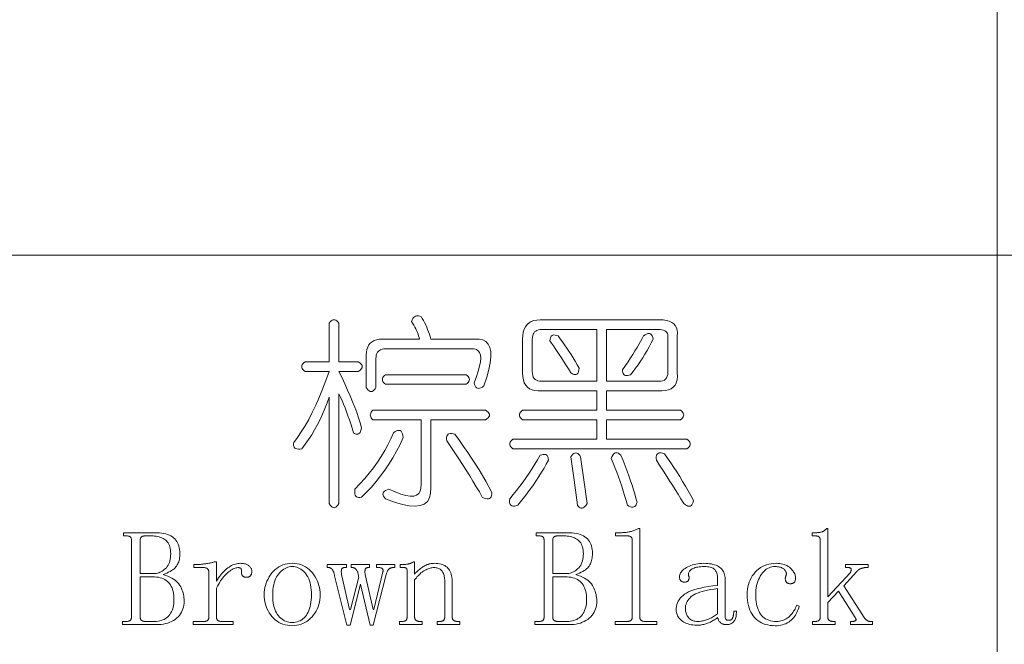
# Model space of a CAD drawing. Extents: x 1 to 297, y 1 to 210.
# Tile 118 of 171: x 231 to 242, y 36 to 43. Entities that reach past the tile are written whole.
import ezdxf

# ---------------------------------------------------------------- set-up
doc = ezdxf.new("R2010")
doc.units = 0

msp = doc.modelspace()

# ---------------------------------------------------------------- linework, layer by layer
at = {"color": 7, "lineweight": 13}
for p, q in [((241.585, 61.841), (241.585, 29.51)), ((220.3, 40.287), (295.449, 40.287))]:
    msp.add_line(p, q, dxfattribs=at)
for points in [[(234.788, 39.05), (234.583, 39.05), (234.616, 38.982), (234.647, 38.916), (234.676, 38.852), (234.703, 38.789), (234.728, 38.728), (234.751, 38.669), (234.772, 38.612), (234.791, 38.556), (234.808, 38.502), (234.822, 38.45), (234.819, 38.431), (234.814, 38.415), (234.808, 38.402), (234.801, 38.392), (234.792, 38.385), (234.783, 38.382), (234.773, 38.381), (234.762, 38.384), (234.75, 38.39), (234.737, 38.398), (234.723, 38.446), (234.709, 38.492), (234.694, 38.536), (234.679, 38.579), (234.664, 38.621), (234.648, 38.662), (234.632, 38.701), (234.616, 38.738), (234.599, 38.775), (234.583, 38.81), (234.583, 37.644), (234.572, 37.629), (234.562, 37.617), (234.552, 37.608), (234.541, 37.603), (234.531, 37.601), (234.521, 37.603), (234.51, 37.608), (234.5, 37.617), (234.49, 37.629), (234.48, 37.644), (234.48, 38.775), (234.458, 38.714), (234.435, 38.655), (234.41, 38.596), (234.384, 38.54), (234.355, 38.484), (234.325, 38.43), (234.294, 38.377), (234.26, 38.326), (234.225, 38.276), (234.188, 38.227), (234.169, 38.224), (234.152, 38.224), (234.137, 38.226), (234.125, 38.23), (234.115, 38.235), (234.108, 38.243), (234.103, 38.253), (234.1, 38.265), (234.1, 38.279), (234.102, 38.295), (234.143, 38.349), (234.183, 38.408), (234.223, 38.471), (234.262, 38.54), (234.3, 38.613), (234.337, 38.69), (234.374, 38.773), (234.41, 38.86), (234.445, 38.953), (234.48, 39.05), (234.223, 39.05), (234.21, 39.06), (234.201, 39.07), (234.194, 39.081), (234.19, 39.091), (234.188, 39.101), (234.19, 39.111), (234.194, 39.122), (234.201, 39.132), (234.21, 39.142), (234.223, 39.153), (234.48, 39.153), (234.48, 39.564), (234.49, 39.576), (234.5, 39.586), (234.51, 39.593), (234.521, 39.597), (234.531, 39.598), (234.541, 39.597), (234.552, 39.593), (234.562, 39.586), (234.572, 39.576), (234.583, 39.564), (234.583, 39.153), (234.788, 39.153), (234.804, 39.142), (234.816, 39.132), (234.824, 39.122), (234.829, 39.111), (234.831, 39.101), (234.829, 39.091), (234.824, 39.081), (234.816, 39.07), (234.804, 39.06)], [(236.023, 39.29), (235.08, 39.29), (235.06, 39.289), (235.043, 39.286), (235.027, 39.28), (235.014, 39.273), (235.003, 39.264), (234.993, 39.253), (234.986, 39.239), (234.981, 39.224), (234.978, 39.206), (234.977, 39.187), (234.977, 38.878), (234.967, 38.863), (234.956, 38.851), (234.946, 38.842), (234.936, 38.837), (234.925, 38.835), (234.915, 38.837), (234.905, 38.842), (234.895, 38.851), (234.884, 38.863), (234.874, 38.878), (234.874, 39.221), (234.876, 39.254), (234.881, 39.283), (234.889, 39.309), (234.901, 39.331), (234.917, 39.35), (234.936, 39.365), (234.958, 39.377), (234.984, 39.386), (235.013, 39.391), (235.045, 39.393), (235.44, 39.393), (235.436, 39.41), (235.431, 39.428), (235.425, 39.446), (235.418, 39.464), (235.41, 39.483), (235.401, 39.502), (235.39, 39.521), (235.379, 39.541), (235.367, 39.561), (235.354, 39.581), (235.361, 39.597), (235.369, 39.611), (235.378, 39.622), (235.387, 39.631), (235.397, 39.637), (235.407, 39.641), (235.419, 39.642), (235.431, 39.642), (235.443, 39.638), (235.457, 39.633), (235.47, 39.612), (235.483, 39.59), (235.495, 39.568), (235.506, 39.545), (235.517, 39.521), (235.527, 39.497), (235.536, 39.472), (235.545, 39.446), (235.552, 39.42), (235.56, 39.393), (236.074, 39.393), (236.115, 39.385), (236.147, 39.367), (236.172, 39.341), (236.189, 39.305), (236.198, 39.26), (236.199, 39.205), (236.193, 39.142), (236.178, 39.069), (236.156, 38.987), (236.125, 38.895), (236.109, 38.883), (236.094, 38.875), (236.08, 38.87), (236.068, 38.868), (236.057, 38.87), (236.047, 38.875), (236.039, 38.883), (236.032, 38.895), (236.027, 38.911), (236.023, 38.93), (236.047, 38.995), (236.066, 39.054), (236.08, 39.106), (236.088, 39.152), (236.091, 39.191), (236.088, 39.224), (236.08, 39.25), (236.066, 39.27), (236.047, 39.283)], [(236.725, 39.598), (237.994, 39.598), (238.033, 39.597), (238.067, 39.591), (238.097, 39.583), (238.123, 39.571), (238.144, 39.555), (238.161, 39.537), (238.173, 39.514), (238.18, 39.489), (238.184, 39.459), (238.182, 39.427), (238.182, 39.033), (238.184, 38.994), (238.18, 38.959), (238.171, 38.929), (238.158, 38.904), (238.14, 38.883), (238.117, 38.866), (238.089, 38.854), (238.056, 38.846), (238.019, 38.843), (237.977, 38.844), (237.428, 38.844), (237.428, 38.638), (238.217, 38.638), (238.229, 38.628), (238.239, 38.618), (238.246, 38.607), (238.25, 38.597), (238.251, 38.587), (238.25, 38.577), (238.246, 38.566), (238.239, 38.556), (238.229, 38.546), (238.217, 38.535), (237.428, 38.535), (237.428, 38.33), (238.285, 38.33), (238.298, 38.319), (238.307, 38.309), (238.314, 38.299), (238.318, 38.289), (238.32, 38.278), (238.318, 38.268), (238.314, 38.258), (238.307, 38.247), (238.298, 38.237), (238.285, 38.227), (236.434, 38.227), (236.422, 38.237), (236.412, 38.247), (236.405, 38.258), (236.401, 38.268), (236.4, 38.278), (236.401, 38.289), (236.405, 38.299), (236.412, 38.309), (236.422, 38.319), (236.434, 38.33), (237.325, 38.33), (237.325, 38.535), (236.537, 38.535), (236.524, 38.546), (236.515, 38.556), (236.508, 38.566), (236.504, 38.577), (236.503, 38.587), (236.504, 38.597), (236.508, 38.607), (236.515, 38.618), (236.524, 38.628), (236.537, 38.638), (237.325, 38.638), (237.325, 38.844), (236.742, 38.844), (236.703, 38.843), (236.668, 38.846), (236.638, 38.854), (236.611, 38.866), (236.588, 38.883), (236.57, 38.904), (236.555, 38.929), (236.545, 38.959), (236.539, 38.994), (236.537, 39.033), (236.537, 39.393), (236.539, 39.432), (236.544, 39.467), (236.554, 39.498), (236.567, 39.524), (236.584, 39.547), (236.605, 39.565), (236.629, 39.58), (236.657, 39.59), (236.69, 39.596)], [(237.325, 39.495), (236.742, 39.495), (236.723, 39.494), (236.705, 39.491), (236.69, 39.486), (236.677, 39.479), (236.665, 39.47), (236.656, 39.458), (236.649, 39.445), (236.644, 39.43), (236.641, 39.412), (236.64, 39.393), (236.64, 39.05), (236.641, 39.027), (236.644, 39.007), (236.65, 38.99), (236.659, 38.976), (236.67, 38.964), (236.683, 38.955), (236.698, 38.949), (236.716, 38.946), (236.737, 38.945), (236.76, 38.947), (237.325, 38.947)], [(237.977, 39.495), (237.428, 39.495), (237.428, 38.947), (237.96, 38.947), (237.986, 38.945), (238.008, 38.946), (238.028, 38.95), (238.045, 38.958), (238.058, 38.968), (238.069, 38.982), (238.076, 38.998), (238.08, 39.018), (238.082, 39.041), (238.08, 39.067), (238.08, 39.41), (238.082, 39.426), (238.081, 39.441), (238.078, 39.453), (238.071, 39.465), (238.062, 39.474), (238.051, 39.482), (238.036, 39.488), (238.019, 39.492), (237.999, 39.495)], [(236.914, 39.427), (236.938, 39.396), (236.961, 39.364), (236.984, 39.331), (237.007, 39.298), (237.03, 39.264), (237.052, 39.229), (237.074, 39.194), (237.095, 39.158), (237.116, 39.121), (237.137, 39.084), (237.136, 39.065), (237.133, 39.049), (237.129, 39.036), (237.123, 39.026), (237.115, 39.02), (237.106, 39.016), (237.095, 39.016), (237.082, 39.018), (237.067, 39.024), (237.051, 39.033), (237.024, 39.076), (236.998, 39.118), (236.973, 39.157), (236.95, 39.194), (236.927, 39.23), (236.905, 39.263), (236.884, 39.294), (236.865, 39.323), (236.846, 39.35), (236.828, 39.375), (236.829, 39.391), (236.832, 39.405), (236.836, 39.416), (236.842, 39.425), (236.85, 39.431), (236.859, 39.435), (236.87, 39.437), (236.883, 39.436), (236.898, 39.433)], [(237.822, 39.427), (237.839, 39.439), (237.854, 39.447), (237.868, 39.453), (237.88, 39.454), (237.891, 39.453), (237.901, 39.447), (237.909, 39.439), (237.916, 39.427), (237.921, 39.411), (237.925, 39.393), (237.904, 39.352), (237.883, 39.312), (237.861, 39.272), (237.838, 39.234), (237.814, 39.195), (237.79, 39.158), (237.765, 39.121), (237.739, 39.085), (237.712, 39.05), (237.685, 39.015), (237.669, 39.01), (237.654, 39.007), (237.642, 39.006), (237.63, 39.007), (237.621, 39.011), (237.613, 39.018), (237.607, 39.026), (237.603, 39.037), (237.6, 39.051), (237.6, 39.067), (237.63, 39.111), (237.658, 39.153), (237.684, 39.193), (237.709, 39.231), (237.732, 39.268), (237.754, 39.303), (237.774, 39.337), (237.792, 39.369), (237.808, 39.399)], [(235.08, 39.015), (235.937, 39.015), (235.949, 39.005), (235.959, 38.995), (235.966, 38.985), (235.97, 38.974), (235.971, 38.964), (235.97, 38.954), (235.966, 38.943), (235.959, 38.933), (235.949, 38.923), (235.937, 38.913), (235.08, 38.913), (235.067, 38.923), (235.058, 38.933), (235.051, 38.943), (235.047, 38.954), (235.045, 38.964), (235.047, 38.974), (235.051, 38.985), (235.058, 38.995), (235.067, 39.005)], [(234.943, 38.638), (236.143, 38.638), (236.158, 38.628), (236.17, 38.618), (236.178, 38.607), (236.184, 38.597), (236.185, 38.587), (236.184, 38.577), (236.178, 38.566), (236.17, 38.556), (236.158, 38.546), (236.143, 38.535), (235.56, 38.535), (235.56, 37.815), (235.558, 37.756), (235.546, 37.706), (235.524, 37.668), (235.491, 37.64), (235.448, 37.623), (235.395, 37.616), (235.332, 37.62), (235.258, 37.634), (235.174, 37.66), (235.08, 37.695), (235.068, 37.709), (235.059, 37.722), (235.054, 37.734), (235.052, 37.745), (235.054, 37.755), (235.059, 37.765), (235.068, 37.775), (235.08, 37.783), (235.095, 37.791), (235.114, 37.798), (235.182, 37.768), (235.243, 37.746), (235.296, 37.731), (235.342, 37.724), (235.38, 37.725), (235.41, 37.735), (235.433, 37.752), (235.449, 37.776), (235.456, 37.809), (235.457, 37.85), (235.457, 38.535), (234.943, 38.535), (234.933, 38.546), (234.926, 38.556), (234.921, 38.566), (234.918, 38.577), (234.917, 38.587), (234.918, 38.597), (234.921, 38.607), (234.926, 38.618), (234.933, 38.628)], [(235.165, 38.398), (235.182, 38.41), (235.197, 38.418), (235.211, 38.422), (235.223, 38.423), (235.234, 38.42), (235.244, 38.413), (235.252, 38.402), (235.259, 38.387), (235.264, 38.369), (235.268, 38.347), (235.233, 38.273), (235.196, 38.201), (235.156, 38.131), (235.115, 38.064), (235.071, 38), (235.025, 37.938), (234.978, 37.878), (234.928, 37.82), (234.876, 37.765), (234.822, 37.713), (234.806, 37.71), (234.792, 37.711), (234.78, 37.713), (234.77, 37.718), (234.762, 37.725), (234.757, 37.735), (234.753, 37.747), (234.751, 37.762), (234.752, 37.779), (234.754, 37.798), (234.807, 37.854), (234.858, 37.91), (234.906, 37.968), (234.951, 38.026), (234.994, 38.085), (235.034, 38.146), (235.071, 38.208), (235.105, 38.27), (235.137, 38.334)], [(235.817, 38.381), (235.864, 38.316), (235.909, 38.252), (235.953, 38.189), (235.995, 38.126), (236.035, 38.064), (236.074, 38.003), (236.111, 37.942), (236.146, 37.882), (236.179, 37.823), (236.211, 37.764), (236.21, 37.745), (236.207, 37.729), (236.202, 37.716), (236.195, 37.706), (236.185, 37.7), (236.174, 37.696), (236.161, 37.696), (236.145, 37.698), (236.128, 37.704), (236.108, 37.713), (236.077, 37.768), (236.044, 37.824), (236.009, 37.882), (235.974, 37.94), (235.937, 38), (235.898, 38.06), (235.859, 38.122), (235.817, 38.184), (235.775, 38.248), (235.731, 38.313), (235.729, 38.332), (235.729, 38.348), (235.732, 38.362), (235.737, 38.373), (235.744, 38.381), (235.754, 38.387), (235.766, 38.389), (235.78, 38.389), (235.797, 38.387)], [(236.725, 38.158), (236.742, 38.164), (236.756, 38.167), (236.769, 38.168), (236.78, 38.167), (236.79, 38.163), (236.797, 38.156), (236.803, 38.148), (236.808, 38.136), (236.81, 38.123), (236.811, 38.107), (236.789, 38.065), (236.765, 38.022), (236.739, 37.977), (236.71, 37.931), (236.678, 37.884), (236.644, 37.835), (236.608, 37.785), (236.57, 37.734), (236.529, 37.681), (236.485, 37.627), (236.466, 37.621), (236.449, 37.619), (236.434, 37.619), (236.422, 37.621), (236.413, 37.627), (236.405, 37.635), (236.4, 37.646), (236.398, 37.66), (236.397, 37.676), (236.4, 37.695), (236.437, 37.74), (236.473, 37.785), (236.508, 37.831), (236.542, 37.876), (236.575, 37.923), (236.607, 37.969), (236.638, 38.016), (236.668, 38.063), (236.697, 38.11)], [(237.154, 38.141), (237.161, 38.093), (237.168, 38.044), (237.174, 37.996), (237.181, 37.946), (237.188, 37.897), (237.195, 37.847), (237.202, 37.797), (237.209, 37.746), (237.216, 37.695), (237.223, 37.644), (237.212, 37.628), (237.202, 37.616), (237.192, 37.606), (237.181, 37.6), (237.171, 37.597), (237.161, 37.597), (237.15, 37.6), (237.14, 37.606), (237.13, 37.615), (237.12, 37.627), (237.113, 37.681), (237.106, 37.735), (237.099, 37.788), (237.092, 37.841), (237.085, 37.893), (237.079, 37.944), (237.072, 37.994), (237.065, 38.044), (237.058, 38.093), (237.051, 38.141), (237.061, 38.157), (237.072, 38.169), (237.082, 38.177), (237.092, 38.182), (237.102, 38.184), (237.113, 38.182), (237.123, 38.177), (237.133, 38.169), (237.144, 38.157)], [(237.48, 38.124), (237.487, 38.143), (237.495, 38.158), (237.503, 38.17), (237.513, 38.179), (237.523, 38.184), (237.533, 38.186), (237.544, 38.184), (237.556, 38.179), (237.569, 38.17), (237.583, 38.158), (237.606, 38.101), (237.628, 38.045), (237.648, 37.991), (237.668, 37.939), (237.685, 37.888), (237.702, 37.839), (237.717, 37.792), (237.731, 37.747), (237.743, 37.703), (237.754, 37.661), (237.75, 37.645), (237.744, 37.632), (237.737, 37.622), (237.729, 37.615), (237.72, 37.61), (237.709, 37.608), (237.696, 37.608), (237.683, 37.612), (237.668, 37.618), (237.651, 37.627), (237.637, 37.678), (237.622, 37.729), (237.607, 37.78), (237.591, 37.83), (237.574, 37.88), (237.556, 37.929), (237.538, 37.978), (237.519, 38.027), (237.5, 38.076)], [(237.96, 38.107), (237.957, 38.126), (237.958, 38.143), (237.96, 38.156), (237.965, 38.167), (237.973, 38.175), (237.982, 38.181), (237.994, 38.184), (238.009, 38.184), (238.026, 38.181), (238.045, 38.175), (238.079, 38.127), (238.113, 38.079), (238.145, 38.03), (238.177, 37.981), (238.208, 37.931), (238.239, 37.881), (238.269, 37.831), (238.298, 37.78), (238.326, 37.73), (238.354, 37.678), (238.35, 37.659), (238.344, 37.644), (238.337, 37.632), (238.329, 37.623), (238.32, 37.618), (238.309, 37.617), (238.296, 37.618), (238.283, 37.623), (238.268, 37.632), (238.251, 37.644), (238.22, 37.695), (238.19, 37.745), (238.16, 37.794), (238.13, 37.842), (238.101, 37.888), (238.072, 37.934), (238.043, 37.979), (238.015, 38.023), (237.987, 38.065)], [(232.28, 36.358), (232.28, 36.393), (232.325, 36.393), (232.331, 36.393), (232.336, 36.393), (232.341, 36.394), (232.345, 36.394), (232.35, 36.395), (232.353, 36.397), (232.357, 36.398), (232.36, 36.4), (232.363, 36.402), (232.365, 36.404), (232.368, 36.406), (232.369, 36.409), (232.371, 36.412), (232.373, 36.415), (232.374, 36.418), (232.375, 36.422), (232.376, 36.426), (232.376, 36.43), (232.377, 36.434), (232.377, 36.438), (232.377, 37.255), (232.377, 37.26), (232.376, 37.264), (232.376, 37.268), (232.375, 37.272), (232.374, 37.275), (232.373, 37.279), (232.371, 37.282), (232.369, 37.285), (232.368, 37.287), (232.365, 37.29), (232.363, 37.292), (232.36, 37.294), (232.357, 37.296), (232.353, 37.297), (232.35, 37.298), (232.345, 37.299), (232.341, 37.3), (232.336, 37.301), (232.331, 37.301), (232.325, 37.301), (232.291, 37.301), (232.291, 37.335), (232.622, 37.335), (232.649, 37.335), (232.674, 37.333), (232.698, 37.331), (232.721, 37.327), (232.742, 37.322), (232.761, 37.316), (232.78, 37.309), (232.796, 37.301), (232.812, 37.291), (232.825, 37.281), (232.838, 37.27), (232.849, 37.257), (232.859, 37.243), (232.867, 37.228), (232.875, 37.212), (232.881, 37.194), (232.885, 37.176), (232.888, 37.156), (232.89, 37.135), (232.891, 37.113), (232.891, 37.097), (232.89, 37.082), (232.888, 37.067), (232.886, 37.053), (232.883, 37.04), (232.879, 37.027), (232.874, 37.015), (232.869, 37.003), (232.863, 36.992), (232.857, 36.981), (232.849, 36.971), (232.84, 36.961), (232.83, 36.951), (232.817, 36.942), (232.804, 36.933), (232.789, 36.924), (232.772, 36.915), (232.754, 36.906), (232.735, 36.898), (232.714, 36.89), (232.739, 36.881), (232.763, 36.872), (232.785, 36.863), (232.805, 36.852), (232.824, 36.841), (232.841, 36.829), (232.856, 36.817), (232.869, 36.804), (232.881, 36.79), (232.891, 36.775), (232.9, 36.76), (232.908, 36.745), (232.914, 36.729), (232.92, 36.713), (232.925, 36.697), (232.929, 36.68), (232.933, 36.663), (232.935, 36.646), (232.936, 36.628), (232.937, 36.61), (232.936, 36.587), (232.934, 36.566), (232.93, 36.545), (232.924, 36.526), (232.917, 36.507), (232.908, 36.489), (232.898, 36.472), (232.886, 36.456), (232.872, 36.441), (232.857, 36.427), (232.84, 36.414), (232.823, 36.402), (232.804, 36.392), (232.784, 36.383), (232.762, 36.375), (232.74, 36.369), (232.717, 36.364), (232.692, 36.361), (232.667, 36.359), (232.64, 36.358)], [(232.794, 37.113), (232.793, 37.133), (232.792, 37.151), (232.789, 37.169), (232.785, 37.185), (232.78, 37.2), (232.773, 37.214), (232.766, 37.227), (232.757, 37.239), (232.748, 37.249), (232.737, 37.258), (232.725, 37.266), (232.713, 37.274), (232.699, 37.28), (232.686, 37.286), (232.671, 37.29), (232.656, 37.294), (232.64, 37.297), (232.623, 37.299), (232.606, 37.301), (232.588, 37.301), (232.52, 37.301), (232.515, 37.301), (232.511, 37.301), (232.507, 37.3), (232.503, 37.299), (232.499, 37.298), (232.495, 37.297), (232.492, 37.296), (232.489, 37.294), (232.485, 37.292), (232.482, 37.29), (232.48, 37.287), (232.477, 37.285), (232.475, 37.282), (232.473, 37.279), (232.472, 37.275), (232.471, 37.272), (232.469, 37.268), (232.469, 37.264), (232.468, 37.26), (232.468, 37.255), (232.468, 36.901), (232.617, 36.901), (232.629, 36.902), (232.642, 36.903), (232.654, 36.906), (232.666, 36.909), (232.678, 36.914), (232.69, 36.92), (232.702, 36.926), (232.714, 36.934), (232.725, 36.943), (232.737, 36.953), (232.748, 36.963), (232.757, 36.975), (232.766, 36.989), (232.773, 37.003), (232.78, 37.018), (232.785, 37.035), (232.789, 37.053), (232.792, 37.071), (232.793, 37.091)], [(236.668, 36.358), (236.668, 36.393), (236.714, 36.393), (236.719, 36.393), (236.725, 36.393), (236.73, 36.394), (236.734, 36.394), (236.738, 36.395), (236.742, 36.397), (236.746, 36.398), (236.749, 36.4), (236.751, 36.402), (236.754, 36.404), (236.756, 36.406), (236.758, 36.409), (236.76, 36.412), (236.761, 36.415), (236.763, 36.418), (236.764, 36.422), (236.764, 36.426), (236.765, 36.43), (236.765, 36.434), (236.765, 36.438), (236.765, 37.255), (236.765, 37.26), (236.765, 37.264), (236.764, 37.268), (236.764, 37.272), (236.763, 37.275), (236.761, 37.279), (236.76, 37.282), (236.758, 37.285), (236.756, 37.287), (236.754, 37.29), (236.751, 37.292), (236.749, 37.294), (236.746, 37.296), (236.742, 37.297), (236.738, 37.298), (236.734, 37.299), (236.73, 37.3), (236.725, 37.301), (236.719, 37.301), (236.714, 37.301), (236.68, 37.301), (236.68, 37.335), (237.011, 37.335), (237.038, 37.335), (237.063, 37.333), (237.087, 37.331), (237.109, 37.327), (237.13, 37.322), (237.15, 37.316), (237.168, 37.309), (237.185, 37.301), (237.2, 37.291), (237.214, 37.281), (237.226, 37.27), (237.238, 37.257), (237.247, 37.243), (237.256, 37.228), (237.263, 37.212), (237.269, 37.194), (237.274, 37.176), (237.277, 37.156), (237.279, 37.135), (237.28, 37.113), (237.279, 37.097), (237.278, 37.082), (237.277, 37.067), (237.274, 37.053), (237.271, 37.04), (237.267, 37.027), (237.263, 37.015), (237.258, 37.003), (237.252, 36.992), (237.245, 36.981), (237.238, 36.971), (237.229, 36.961), (237.218, 36.951), (237.206, 36.942), (237.193, 36.933), (237.177, 36.924), (237.161, 36.915), (237.143, 36.906), (237.123, 36.898), (237.103, 36.89), (237.128, 36.881), (237.152, 36.872), (237.174, 36.863), (237.194, 36.852), (237.213, 36.841), (237.229, 36.829), (237.245, 36.817), (237.258, 36.804), (237.27, 36.79), (237.28, 36.775), (237.288, 36.76), (237.296, 36.745), (237.303, 36.729), (237.309, 36.713), (237.314, 36.697), (237.318, 36.68), (237.321, 36.663), (237.324, 36.646), (237.325, 36.628), (237.325, 36.61), (237.325, 36.587), (237.322, 36.566), (237.318, 36.545), (237.313, 36.526), (237.305, 36.507), (237.297, 36.489), (237.286, 36.472), (237.274, 36.456), (237.261, 36.441), (237.245, 36.427), (237.229, 36.414), (237.211, 36.402), (237.192, 36.392), (237.172, 36.383), (237.151, 36.375), (237.129, 36.369), (237.105, 36.364), (237.081, 36.361), (237.055, 36.359), (237.028, 36.358)], [(237.183, 37.113), (237.182, 37.133), (237.18, 37.151), (237.177, 37.169), (237.173, 37.185), (237.168, 37.2), (237.162, 37.214), (237.155, 37.227), (237.146, 37.239), (237.136, 37.249), (237.125, 37.258), (237.114, 37.266), (237.101, 37.274), (237.088, 37.28), (237.074, 37.286), (237.06, 37.29), (237.044, 37.294), (237.029, 37.297), (237.012, 37.299), (236.995, 37.301), (236.977, 37.301), (236.908, 37.301), (236.904, 37.301), (236.899, 37.301), (236.895, 37.3), (236.891, 37.299), (236.888, 37.298), (236.884, 37.297), (236.88, 37.296), (236.877, 37.294), (236.874, 37.292), (236.871, 37.29), (236.868, 37.287), (236.866, 37.285), (236.864, 37.282), (236.862, 37.279), (236.86, 37.275), (236.859, 37.272), (236.858, 37.268), (236.857, 37.264), (236.857, 37.26), (236.857, 37.255), (236.857, 36.901), (237.005, 36.901), (237.018, 36.902), (237.03, 36.903), (237.043, 36.906), (237.055, 36.909), (237.067, 36.914), (237.079, 36.92), (237.091, 36.926), (237.102, 36.934), (237.114, 36.943), (237.125, 36.953), (237.136, 36.963), (237.146, 36.975), (237.155, 36.989), (237.162, 37.003), (237.168, 37.018), (237.173, 37.035), (237.177, 37.053), (237.18, 37.071), (237.182, 37.091)], [(237.588, 37.335), (237.598, 37.336), (237.609, 37.336), (237.619, 37.336), (237.628, 37.337), (237.638, 37.338), (237.648, 37.34), (237.657, 37.341), (237.667, 37.343), (237.676, 37.345), (237.685, 37.347), (237.694, 37.349), (237.703, 37.352), (237.712, 37.355), (237.721, 37.358), (237.73, 37.361), (237.738, 37.365), (237.747, 37.368), (237.755, 37.372), (237.763, 37.377), (237.771, 37.381), (237.783, 37.381), (237.783, 36.438), (237.783, 36.434), (237.783, 36.43), (237.784, 36.426), (237.785, 36.422), (237.786, 36.418), (237.788, 36.415), (237.79, 36.412), (237.792, 36.409), (237.794, 36.406), (237.797, 36.404), (237.8, 36.402), (237.803, 36.4), (237.806, 36.398), (237.81, 36.397), (237.813, 36.395), (237.817, 36.394), (237.821, 36.394), (237.825, 36.393), (237.829, 36.393), (237.834, 36.393), (237.965, 36.393), (237.965, 36.358), (237.52, 36.358), (237.52, 36.393), (237.651, 36.393), (237.657, 36.393), (237.662, 36.393), (237.667, 36.394), (237.671, 36.394), (237.675, 36.395), (237.679, 36.397), (237.683, 36.398), (237.686, 36.4), (237.689, 36.402), (237.691, 36.404), (237.693, 36.406), (237.695, 36.409), (237.697, 36.412), (237.698, 36.415), (237.7, 36.418), (237.701, 36.422), (237.701, 36.426), (237.702, 36.43), (237.702, 36.434), (237.702, 36.438), (237.702, 37.255), (237.702, 37.26), (237.702, 37.264), (237.701, 37.268), (237.701, 37.272), (237.7, 37.275), (237.698, 37.279), (237.697, 37.282), (237.695, 37.285), (237.693, 37.287), (237.691, 37.29), (237.689, 37.292), (237.686, 37.294), (237.683, 37.296), (237.679, 37.297), (237.675, 37.298), (237.671, 37.299), (237.667, 37.3), (237.662, 37.301), (237.657, 37.301), (237.651, 37.301), (237.525, 37.301), (237.525, 37.335)], [(239.954, 36.77), (240.171, 36.433), (240.174, 36.428), (240.178, 36.424), (240.181, 36.42), (240.184, 36.417), (240.188, 36.413), (240.191, 36.41), (240.194, 36.408), (240.197, 36.405), (240.2, 36.403), (240.202, 36.401), (240.205, 36.4), (240.208, 36.398), (240.211, 36.397), (240.214, 36.396), (240.217, 36.395), (240.221, 36.394), (240.224, 36.393), (240.227, 36.393), (240.231, 36.393), (240.234, 36.393), (240.257, 36.393), (240.257, 36.358), (240.023, 36.358), (240.023, 36.393), (240.04, 36.393), (240.045, 36.393), (240.05, 36.393), (240.055, 36.393), (240.06, 36.394), (240.064, 36.395), (240.068, 36.396), (240.071, 36.397), (240.074, 36.398), (240.077, 36.4), (240.08, 36.401), (240.082, 36.403), (240.083, 36.405), (240.084, 36.408), (240.084, 36.41), (240.084, 36.413), (240.083, 36.417), (240.082, 36.42), (240.08, 36.424), (240.077, 36.428), (240.074, 36.433), (239.897, 36.713), (239.783, 36.593), (239.783, 36.438), (239.783, 36.434), (239.783, 36.43), (239.784, 36.426), (239.785, 36.422), (239.786, 36.418), (239.788, 36.415), (239.79, 36.412), (239.792, 36.409), (239.794, 36.406), (239.797, 36.404), (239.8, 36.402), (239.803, 36.4), (239.806, 36.398), (239.81, 36.397), (239.813, 36.395), (239.817, 36.394), (239.821, 36.394), (239.825, 36.393), (239.829, 36.393), (239.834, 36.393), (239.863, 36.393), (239.863, 36.358), (239.622, 36.358), (239.622, 36.393), (239.651, 36.393), (239.657, 36.393), (239.662, 36.393), (239.667, 36.394), (239.671, 36.394), (239.675, 36.395), (239.679, 36.397), (239.683, 36.398), (239.686, 36.4), (239.689, 36.402), (239.691, 36.404), (239.693, 36.406), (239.695, 36.409), (239.697, 36.412), (239.698, 36.415), (239.7, 36.418), (239.701, 36.422), (239.701, 36.426), (239.702, 36.43), (239.702, 36.434), (239.702, 36.438), (239.702, 37.255), (239.702, 37.26), (239.702, 37.264), (239.701, 37.268), (239.701, 37.272), (239.7, 37.275), (239.698, 37.279), (239.697, 37.282), (239.695, 37.285), (239.693, 37.287), (239.691, 37.29), (239.689, 37.292), (239.686, 37.294), (239.683, 37.296), (239.679, 37.297), (239.675, 37.298), (239.671, 37.299), (239.667, 37.3), (239.662, 37.301), (239.657, 37.301), (239.651, 37.301), (239.617, 37.301), (239.617, 37.335), (239.668, 37.335), (239.675, 37.336), (239.682, 37.336), (239.688, 37.336), (239.694, 37.337), (239.7, 37.338), (239.706, 37.34), (239.712, 37.341), (239.718, 37.343), (239.723, 37.345), (239.728, 37.347), (239.733, 37.349), (239.738, 37.352), (239.743, 37.355), (239.747, 37.358), (239.752, 37.361), (239.756, 37.365), (239.76, 37.368), (239.764, 37.372), (239.768, 37.377), (239.771, 37.381), (239.783, 37.381), (239.783, 36.655), (240.023, 36.913), (240.025, 36.917), (240.027, 36.921), (240.028, 36.926), (240.029, 36.93), (240.03, 36.933), (240.031, 36.937), (240.032, 36.94), (240.032, 36.944), (240.032, 36.947), (240.031, 36.95), (240.03, 36.952), (240.029, 36.955), (240.028, 36.957), (240.026, 36.959), (240.023, 36.96), (240.02, 36.962), (240.017, 36.963), (240.014, 36.963), (240.01, 36.964), (240.005, 36.964), (239.971, 36.964), (239.971, 36.998), (240.211, 36.998), (240.211, 36.964), (240.183, 36.964), (240.179, 36.964), (240.175, 36.964), (240.171, 36.963), (240.167, 36.963), (240.163, 36.962), (240.159, 36.961), (240.154, 36.96), (240.15, 36.959), (240.145, 36.957), (240.14, 36.955), (240.135, 36.954), (240.129, 36.951), (240.124, 36.949), (240.12, 36.946), (240.115, 36.943), (240.11, 36.94), (240.105, 36.936), (240.1, 36.933), (240.096, 36.928), (240.091, 36.924)], [(233.28, 36.821), (233.291, 36.839), (233.303, 36.856), (233.315, 36.872), (233.327, 36.887), (233.339, 36.902), (233.351, 36.915), (233.364, 36.928), (233.377, 36.94), (233.389, 36.951), (233.403, 36.961), (233.416, 36.97), (233.429, 36.979), (233.442, 36.986), (233.456, 36.992), (233.469, 36.998), (233.482, 37.002), (233.496, 37.005), (233.509, 37.008), (233.523, 37.009), (233.537, 37.01), (233.548, 37.009), (233.559, 37.009), (233.569, 37.007), (233.578, 37.006), (233.588, 37.003), (233.596, 37), (233.604, 36.997), (233.612, 36.993), (233.619, 36.989), (233.625, 36.984), (233.631, 36.979), (233.637, 36.973), (233.641, 36.968), (233.645, 36.962), (233.649, 36.956), (233.652, 36.95), (233.654, 36.944), (233.656, 36.937), (233.656, 36.931), (233.657, 36.924), (233.657, 36.918), (233.656, 36.913), (233.656, 36.908), (233.655, 36.903), (233.653, 36.898), (233.652, 36.894), (233.65, 36.89), (233.648, 36.886), (233.645, 36.882), (233.643, 36.878), (233.64, 36.875), (233.636, 36.872), (233.633, 36.87), (233.629, 36.867), (233.625, 36.865), (233.62, 36.864), (233.616, 36.863), (233.611, 36.862), (233.605, 36.861), (233.6, 36.861), (233.594, 36.861), (233.589, 36.862), (233.584, 36.863), (233.579, 36.864), (233.575, 36.865), (233.571, 36.867), (233.567, 36.87), (233.563, 36.872), (233.56, 36.875), (233.557, 36.878), (233.554, 36.882), (233.552, 36.886), (233.55, 36.89), (233.549, 36.894), (233.548, 36.898), (233.547, 36.903), (233.547, 36.908), (233.547, 36.913), (233.547, 36.918), (233.548, 36.924), (233.548, 36.927), (233.548, 36.931), (233.548, 36.934), (233.547, 36.937), (233.547, 36.94), (233.546, 36.943), (233.545, 36.945), (233.545, 36.948), (233.544, 36.95), (233.543, 36.953), (233.541, 36.955), (233.539, 36.957), (233.537, 36.958), (233.534, 36.96), (233.531, 36.961), (233.527, 36.962), (233.523, 36.963), (233.519, 36.964), (233.514, 36.964), (233.508, 36.964), (233.499, 36.963), (233.489, 36.962), (233.479, 36.959), (233.468, 36.955), (233.458, 36.95), (233.446, 36.943), (233.434, 36.936), (233.422, 36.927), (233.41, 36.918), (233.397, 36.907), (233.384, 36.895), (233.371, 36.882), (233.359, 36.868), (233.347, 36.854), (233.335, 36.838), (233.323, 36.822), (233.312, 36.804), (233.301, 36.786), (233.29, 36.767), (233.28, 36.747), (233.28, 36.438), (233.28, 36.434), (233.28, 36.43), (233.281, 36.426), (233.282, 36.422), (233.283, 36.418), (233.285, 36.415), (233.287, 36.412), (233.289, 36.409), (233.291, 36.406), (233.294, 36.404), (233.297, 36.402), (233.3, 36.4), (233.303, 36.398), (233.307, 36.397), (233.31, 36.395), (233.314, 36.394), (233.318, 36.394), (233.322, 36.393), (233.327, 36.393), (233.331, 36.393), (233.457, 36.393), (233.457, 36.358), (233.034, 36.358), (233.034, 36.393), (233.148, 36.393), (233.154, 36.393), (233.159, 36.393), (233.164, 36.394), (233.168, 36.394), (233.173, 36.395), (233.176, 36.397), (233.18, 36.398), (233.183, 36.4), (233.186, 36.402), (233.188, 36.404), (233.19, 36.406), (233.192, 36.409), (233.194, 36.412), (233.196, 36.415), (233.197, 36.418), (233.198, 36.422), (233.199, 36.426), (233.199, 36.43), (233.2, 36.434), (233.2, 36.438), (233.2, 36.913), (233.2, 36.917), (233.199, 36.921), (233.199, 36.926), (233.198, 36.93), (233.197, 36.933), (233.196, 36.937), (233.194, 36.94), (233.192, 36.944), (233.19, 36.947), (233.188, 36.95), (233.186, 36.952), (233.183, 36.955), (233.18, 36.957), (233.176, 36.959), (233.173, 36.96), (233.168, 36.962), (233.164, 36.963), (233.159, 36.963), (233.154, 36.964), (233.148, 36.964), (233.04, 36.964), (233.04, 36.998), (233.085, 36.998), (233.094, 36.998), (233.102, 36.999), (233.111, 36.999), (233.12, 37), (233.129, 37), (233.139, 37.001), (233.148, 37.003), (233.159, 37.004), (233.169, 37.005), (233.18, 37.007), (233.19, 37.009), (233.2, 37.01), (233.21, 37.012), (233.219, 37.014), (233.228, 37.016), (233.236, 37.018), (233.243, 37.02), (233.25, 37.022), (233.257, 37.025), (233.262, 37.027), (233.28, 37.027)], [(234.383, 36.678), (234.382, 36.65), (234.379, 36.623), (234.375, 36.597), (234.369, 36.572), (234.361, 36.548), (234.352, 36.524), (234.34, 36.502), (234.328, 36.481), (234.313, 36.461), (234.297, 36.441), (234.279, 36.423), (234.261, 36.407), (234.242, 36.393), (234.222, 36.381), (234.201, 36.37), (234.18, 36.362), (234.157, 36.355), (234.134, 36.351), (234.11, 36.348), (234.085, 36.347), (234.06, 36.348), (234.035, 36.351), (234.011, 36.356), (233.988, 36.362), (233.966, 36.371), (233.945, 36.382), (233.925, 36.394), (233.906, 36.409), (233.888, 36.426), (233.871, 36.444), (233.855, 36.464), (233.841, 36.484), (233.829, 36.506), (233.818, 36.528), (233.809, 36.551), (233.801, 36.575), (233.796, 36.6), (233.792, 36.625), (233.789, 36.651), (233.788, 36.678), (233.789, 36.703), (233.792, 36.728), (233.796, 36.752), (233.801, 36.775), (233.809, 36.798), (233.818, 36.821), (233.829, 36.843), (233.841, 36.865), (233.855, 36.886), (233.871, 36.907), (233.888, 36.926), (233.906, 36.944), (233.925, 36.959), (233.945, 36.973), (233.966, 36.984), (233.988, 36.993), (234.011, 37), (234.035, 37.006), (234.06, 37.009), (234.085, 37.01), (234.112, 37.009), (234.138, 37.006), (234.163, 37), (234.186, 36.993), (234.208, 36.984), (234.229, 36.973), (234.249, 36.959), (234.268, 36.944), (234.286, 36.926), (234.303, 36.907), (234.318, 36.886), (234.331, 36.865), (234.343, 36.843), (234.354, 36.821), (234.363, 36.798), (234.37, 36.775), (234.375, 36.752), (234.379, 36.728), (234.382, 36.703)], [(233.88, 36.673), (233.88, 36.644), (233.882, 36.616), (233.885, 36.59), (233.889, 36.566), (233.895, 36.543), (233.901, 36.522), (233.909, 36.502), (233.918, 36.484), (233.928, 36.468), (233.94, 36.453), (233.952, 36.439), (233.965, 36.427), (233.978, 36.416), (233.992, 36.407), (234.006, 36.399), (234.021, 36.393), (234.036, 36.388), (234.052, 36.384), (234.068, 36.382), (234.085, 36.381), (234.104, 36.382), (234.122, 36.384), (234.14, 36.388), (234.156, 36.394), (234.172, 36.4), (234.187, 36.409), (234.2, 36.419), (234.213, 36.431), (234.226, 36.444), (234.237, 36.458), (234.247, 36.474), (234.256, 36.492), (234.264, 36.51), (234.272, 36.53), (234.278, 36.55), (234.282, 36.572), (234.286, 36.596), (234.289, 36.62), (234.291, 36.646), (234.291, 36.673), (234.29, 36.702), (234.289, 36.729), (234.286, 36.755), (234.281, 36.78), (234.276, 36.803), (234.269, 36.825), (234.262, 36.846), (234.253, 36.865), (234.242, 36.882), (234.231, 36.898), (234.219, 36.913), (234.206, 36.926), (234.193, 36.938), (234.179, 36.948), (234.165, 36.956), (234.15, 36.963), (234.134, 36.969), (234.119, 36.972), (234.102, 36.975), (234.085, 36.975), (234.07, 36.975), (234.054, 36.972), (234.039, 36.969), (234.024, 36.963), (234.01, 36.956), (233.996, 36.948), (233.982, 36.938), (233.968, 36.926), (233.955, 36.913), (233.943, 36.898), (233.931, 36.882), (233.92, 36.865), (233.91, 36.846), (233.902, 36.825), (233.895, 36.803), (233.89, 36.78), (233.885, 36.755), (233.882, 36.729), (233.88, 36.702)], [(234.982, 36.998), (235.177, 36.998), (235.177, 36.964), (235.154, 36.964), (235.149, 36.964), (235.145, 36.963), (235.141, 36.962), (235.137, 36.961), (235.133, 36.96), (235.129, 36.958), (235.125, 36.956), (235.121, 36.953), (235.117, 36.95), (235.114, 36.947), (235.111, 36.943), (235.107, 36.939), (235.104, 36.935), (235.101, 36.93), (235.098, 36.924), (235.095, 36.918), (235.093, 36.912), (235.09, 36.905), (235.088, 36.898), (235.085, 36.89), (234.948, 36.353), (234.914, 36.353), (234.811, 36.787), (234.702, 36.353), (234.668, 36.353), (234.537, 36.878), (234.536, 36.886), (234.534, 36.894), (234.532, 36.901), (234.53, 36.908), (234.528, 36.914), (234.526, 36.92), (234.523, 36.926), (234.52, 36.931), (234.517, 36.936), (234.514, 36.941), (234.51, 36.946), (234.507, 36.949), (234.504, 36.953), (234.5, 36.956), (234.497, 36.958), (234.493, 36.96), (234.49, 36.962), (234.487, 36.963), (234.483, 36.964), (234.48, 36.964), (234.457, 36.964), (234.457, 36.998), (234.663, 36.998), (234.663, 36.964), (234.64, 36.964), (234.635, 36.964), (234.631, 36.963), (234.627, 36.962), (234.624, 36.961), (234.621, 36.959), (234.618, 36.957), (234.616, 36.954), (234.614, 36.951), (234.612, 36.948), (234.611, 36.944), (234.61, 36.94), (234.609, 36.935), (234.609, 36.931), (234.608, 36.926), (234.608, 36.92), (234.608, 36.915), (234.609, 36.909), (234.609, 36.903), (234.61, 36.896), (234.611, 36.89), (234.697, 36.518), (234.708, 36.518), (234.794, 36.861), (234.793, 36.871), (234.791, 36.881), (234.789, 36.89), (234.788, 36.898), (234.785, 36.906), (234.783, 36.914), (234.78, 36.921), (234.777, 36.927), (234.774, 36.933), (234.771, 36.938), (234.768, 36.943), (234.764, 36.948), (234.76, 36.951), (234.756, 36.955), (234.753, 36.958), (234.748, 36.96), (234.744, 36.962), (234.74, 36.963), (234.736, 36.964), (234.731, 36.964), (234.714, 36.964), (234.714, 36.998), (234.908, 36.998), (234.908, 36.964), (234.891, 36.964), (234.887, 36.964), (234.883, 36.963), (234.879, 36.962), (234.876, 36.961), (234.872, 36.959), (234.87, 36.957), (234.867, 36.954), (234.865, 36.951), (234.864, 36.948), (234.863, 36.944), (234.861, 36.94), (234.861, 36.935), (234.86, 36.931), (234.86, 36.926), (234.86, 36.92), (234.86, 36.915), (234.86, 36.909), (234.861, 36.903), (234.861, 36.896), (234.863, 36.89), (234.948, 36.518), (234.954, 36.518), (235.051, 36.918), (235.052, 36.923), (235.053, 36.927), (235.053, 36.931), (235.053, 36.935), (235.053, 36.938), (235.052, 36.942), (235.051, 36.945), (235.049, 36.948), (235.047, 36.95), (235.045, 36.953), (235.043, 36.955), (235.04, 36.957), (235.037, 36.958), (235.034, 36.96), (235.031, 36.961), (235.028, 36.962), (235.024, 36.963), (235.02, 36.964), (235.016, 36.964), (235.011, 36.964), (234.982, 36.964)], [(235.228, 36.358), (235.228, 36.393), (235.257, 36.393), (235.262, 36.393), (235.268, 36.393), (235.272, 36.394), (235.277, 36.394), (235.281, 36.395), (235.285, 36.397), (235.288, 36.398), (235.292, 36.4), (235.294, 36.402), (235.297, 36.404), (235.299, 36.406), (235.301, 36.409), (235.303, 36.412), (235.304, 36.415), (235.305, 36.418), (235.306, 36.422), (235.307, 36.426), (235.308, 36.43), (235.308, 36.434), (235.308, 36.438), (235.308, 36.93), (235.308, 36.933), (235.308, 36.936), (235.308, 36.939), (235.307, 36.942), (235.307, 36.945), (235.306, 36.947), (235.305, 36.95), (235.305, 36.952), (235.304, 36.954), (235.303, 36.955), (235.301, 36.957), (235.3, 36.959), (235.298, 36.96), (235.296, 36.961), (235.294, 36.962), (235.292, 36.963), (235.289, 36.963), (235.286, 36.964), (235.283, 36.964), (235.28, 36.964), (235.234, 36.964), (235.234, 36.998), (235.274, 36.998), (235.28, 36.998), (235.285, 36.999), (235.291, 36.999), (235.296, 36.999), (235.302, 37), (235.307, 37), (235.313, 37.001), (235.318, 37.002), (235.323, 37.003), (235.328, 37.004), (235.333, 37.005), (235.338, 37.007), (235.343, 37.008), (235.348, 37.01), (235.353, 37.013), (235.358, 37.015), (235.363, 37.018), (235.368, 37.02), (235.372, 37.024), (235.377, 37.027), (235.388, 37.027), (235.388, 36.895), (235.398, 36.907), (235.409, 36.917), (235.419, 36.927), (235.429, 36.937), (235.44, 36.945), (235.45, 36.954), (235.46, 36.961), (235.471, 36.969), (235.481, 36.975), (235.491, 36.981), (235.501, 36.987), (235.512, 36.991), (235.522, 36.996), (235.533, 36.999), (235.544, 37.003), (235.555, 37.005), (235.566, 37.007), (235.577, 37.009), (235.588, 37.009), (235.6, 37.01), (235.619, 37.009), (235.636, 37.008), (235.653, 37.005), (235.669, 37.002), (235.684, 36.997), (235.698, 36.991), (235.71, 36.985), (235.722, 36.977), (235.733, 36.968), (235.743, 36.958), (235.751, 36.948), (235.759, 36.936), (235.766, 36.923), (235.772, 36.909), (235.777, 36.894), (235.781, 36.878), (235.784, 36.861), (235.786, 36.843), (235.788, 36.824), (235.788, 36.804), (235.788, 36.438), (235.788, 36.434), (235.789, 36.43), (235.79, 36.426), (235.79, 36.422), (235.792, 36.418), (235.793, 36.415), (235.795, 36.412), (235.797, 36.409), (235.8, 36.406), (235.803, 36.404), (235.805, 36.402), (235.809, 36.4), (235.812, 36.398), (235.815, 36.397), (235.819, 36.395), (235.823, 36.394), (235.827, 36.394), (235.831, 36.393), (235.835, 36.393), (235.84, 36.393), (235.868, 36.393), (235.868, 36.358), (235.628, 36.358), (235.628, 36.393), (235.657, 36.393), (235.662, 36.393), (235.668, 36.393), (235.672, 36.394), (235.677, 36.394), (235.681, 36.395), (235.685, 36.397), (235.688, 36.398), (235.692, 36.4), (235.694, 36.402), (235.697, 36.404), (235.699, 36.406), (235.701, 36.409), (235.703, 36.412), (235.704, 36.415), (235.705, 36.418), (235.706, 36.422), (235.707, 36.426), (235.708, 36.43), (235.708, 36.434), (235.708, 36.438), (235.708, 36.821), (235.708, 36.835), (235.707, 36.847), (235.706, 36.859), (235.704, 36.871), (235.701, 36.882), (235.698, 36.892), (235.694, 36.902), (235.69, 36.911), (235.685, 36.919), (235.68, 36.927), (235.674, 36.934), (235.667, 36.94), (235.66, 36.946), (235.652, 36.951), (235.644, 36.955), (235.635, 36.958), (235.626, 36.961), (235.616, 36.963), (235.605, 36.964), (235.594, 36.964), (235.584, 36.964), (235.573, 36.963), (235.563, 36.961), (235.552, 36.959), (235.542, 36.955), (235.531, 36.952), (235.521, 36.947), (235.51, 36.942), (235.499, 36.936), (235.488, 36.93), (235.477, 36.923), (235.467, 36.915), (235.456, 36.907), (235.446, 36.898), (235.436, 36.888), (235.426, 36.878), (235.416, 36.868), (235.407, 36.857), (235.397, 36.845), (235.388, 36.833), (235.388, 36.438), (235.388, 36.434), (235.389, 36.43), (235.39, 36.426), (235.391, 36.422), (235.392, 36.418), (235.393, 36.415), (235.395, 36.412), (235.397, 36.409), (235.4, 36.406), (235.403, 36.404), (235.405, 36.402), (235.409, 36.4), (235.412, 36.398), (235.415, 36.397), (235.419, 36.395), (235.423, 36.394), (235.427, 36.394), (235.431, 36.393), (235.435, 36.393), (235.44, 36.393), (235.468, 36.393), (235.468, 36.358)], [(238.388, 36.353), (238.368, 36.353), (238.349, 36.355), (238.331, 36.357), (238.313, 36.36), (238.297, 36.365), (238.281, 36.37), (238.267, 36.376), (238.253, 36.384), (238.24, 36.392), (238.228, 36.401), (238.217, 36.411), (238.208, 36.421), (238.199, 36.432), (238.192, 36.442), (238.185, 36.453), (238.18, 36.465), (238.176, 36.476), (238.173, 36.488), (238.172, 36.5), (238.171, 36.513), (238.172, 36.533), (238.175, 36.552), (238.179, 36.571), (238.185, 36.589), (238.193, 36.606), (238.203, 36.623), (238.214, 36.638), (238.228, 36.653), (238.243, 36.668), (238.26, 36.681), (238.279, 36.694), (238.302, 36.706), (238.328, 36.717), (238.358, 36.728), (238.392, 36.738), (238.429, 36.747), (238.469, 36.755), (238.513, 36.763), (238.56, 36.769), (238.611, 36.775), (238.611, 36.844), (238.611, 36.855), (238.61, 36.866), (238.609, 36.877), (238.607, 36.887), (238.605, 36.896), (238.602, 36.905), (238.598, 36.914), (238.595, 36.923), (238.59, 36.931), (238.585, 36.938), (238.58, 36.945), (238.572, 36.952), (238.564, 36.957), (238.554, 36.962), (238.543, 36.966), (238.531, 36.97), (238.517, 36.972), (238.502, 36.974), (238.486, 36.975), (238.468, 36.975), (238.449, 36.975), (238.432, 36.974), (238.415, 36.973), (238.4, 36.97), (238.385, 36.968), (238.372, 36.964), (238.36, 36.96), (238.349, 36.955), (238.34, 36.95), (238.331, 36.944), (238.324, 36.938), (238.317, 36.931), (238.312, 36.925), (238.307, 36.918), (238.304, 36.912), (238.302, 36.905), (238.3, 36.899), (238.3, 36.892), (238.301, 36.885), (238.303, 36.878), (238.305, 36.874), (238.306, 36.869), (238.307, 36.865), (238.308, 36.86), (238.308, 36.855), (238.308, 36.851), (238.307, 36.846), (238.306, 36.842), (238.305, 36.837), (238.303, 36.833), (238.3, 36.828), (238.297, 36.824), (238.294, 36.821), (238.29, 36.818), (238.285, 36.815), (238.281, 36.813), (238.275, 36.812), (238.27, 36.811), (238.263, 36.81), (238.257, 36.81), (238.252, 36.81), (238.248, 36.81), (238.244, 36.811), (238.24, 36.812), (238.236, 36.813), (238.232, 36.815), (238.229, 36.817), (238.226, 36.819), (238.223, 36.821), (238.22, 36.824), (238.217, 36.827), (238.215, 36.83), (238.212, 36.834), (238.211, 36.838), (238.209, 36.842), (238.208, 36.846), (238.207, 36.851), (238.206, 36.856), (238.206, 36.861), (238.205, 36.867), (238.206, 36.877), (238.208, 36.887), (238.212, 36.897), (238.217, 36.907), (238.224, 36.917), (238.232, 36.927), (238.242, 36.936), (238.253, 36.946), (238.266, 36.955), (238.28, 36.964), (238.295, 36.973), (238.311, 36.98), (238.327, 36.987), (238.345, 36.993), (238.363, 36.998), (238.381, 37.002), (238.4, 37.006), (238.42, 37.008), (238.441, 37.009), (238.463, 37.01), (238.485, 37.009), (238.506, 37.008), (238.526, 37.006), (238.545, 37.003), (238.562, 36.999), (238.579, 36.994), (238.594, 36.989), (238.609, 36.982), (238.622, 36.975), (238.634, 36.967), (238.645, 36.958), (238.655, 36.948), (238.663, 36.938), (238.671, 36.927), (238.677, 36.915), (238.682, 36.902), (238.686, 36.889), (238.689, 36.875), (238.691, 36.86), (238.691, 36.844), (238.691, 36.467), (238.691, 36.458), (238.691, 36.45), (238.692, 36.443), (238.692, 36.436), (238.693, 36.43), (238.694, 36.425), (238.695, 36.421), (238.697, 36.418), (238.698, 36.415), (238.7, 36.413), (238.702, 36.411), (238.704, 36.41), (238.706, 36.408), (238.709, 36.407), (238.712, 36.406), (238.715, 36.405), (238.719, 36.405), (238.723, 36.404), (238.727, 36.404), (238.731, 36.404), (238.737, 36.404), (238.742, 36.405), (238.747, 36.406), (238.751, 36.408), (238.755, 36.41), (238.759, 36.413), (238.763, 36.417), (238.766, 36.42), (238.769, 36.425), (238.771, 36.43), (238.773, 36.435), (238.775, 36.441), (238.777, 36.447), (238.778, 36.454), (238.78, 36.46), (238.781, 36.468), (238.781, 36.476), (238.782, 36.484), (238.782, 36.492), (238.783, 36.501), (238.811, 36.501), (238.811, 36.486), (238.81, 36.471), (238.809, 36.458), (238.807, 36.445), (238.804, 36.433), (238.801, 36.423), (238.797, 36.413), (238.793, 36.404), (238.788, 36.397), (238.783, 36.39), (238.777, 36.384), (238.77, 36.378), (238.764, 36.374), (238.757, 36.37), (238.75, 36.366), (238.742, 36.363), (238.734, 36.361), (238.726, 36.36), (238.717, 36.359), (238.708, 36.358), (238.7, 36.358), (238.693, 36.359), (238.686, 36.36), (238.679, 36.361), (238.673, 36.363), (238.666, 36.364), (238.661, 36.367), (238.655, 36.369), (238.65, 36.372), (238.645, 36.375), (238.641, 36.379), (238.637, 36.383), (238.633, 36.388), (238.629, 36.393), (238.625, 36.398), (238.622, 36.404), (238.619, 36.411), (238.616, 36.418), (238.613, 36.425), (238.611, 36.433), (238.6, 36.425), (238.589, 36.417), (238.578, 36.41), (238.567, 36.404), (238.556, 36.398), (238.546, 36.392), (238.535, 36.386), (238.525, 36.381), (238.515, 36.377), (238.505, 36.373), (238.495, 36.369), (238.485, 36.365), (238.474, 36.362), (238.463, 36.36), (238.452, 36.358), (238.44, 36.356), (238.428, 36.354), (238.415, 36.353), (238.402, 36.353)], [(239.331, 36.844), (239.331, 36.847), (239.331, 36.85), (239.331, 36.853), (239.332, 36.856), (239.332, 36.858), (239.332, 36.86), (239.332, 36.862), (239.333, 36.864), (239.333, 36.866), (239.334, 36.867), (239.335, 36.868), (239.335, 36.87), (239.336, 36.871), (239.337, 36.873), (239.338, 36.875), (239.338, 36.878), (239.339, 36.88), (239.34, 36.883), (239.341, 36.886), (239.342, 36.89), (239.343, 36.894), (239.343, 36.899), (239.343, 36.904), (239.342, 36.909), (239.34, 36.915), (239.337, 36.92), (239.334, 36.926), (239.33, 36.932), (239.325, 36.938), (239.32, 36.944), (239.314, 36.95), (239.307, 36.955), (239.299, 36.96), (239.29, 36.964), (239.281, 36.968), (239.271, 36.97), (239.26, 36.973), (239.248, 36.974), (239.236, 36.975), (239.223, 36.975), (239.206, 36.975), (239.189, 36.972), (239.173, 36.968), (239.158, 36.962), (239.143, 36.955), (239.129, 36.946), (239.115, 36.935), (239.102, 36.922), (239.089, 36.908), (239.077, 36.893), (239.065, 36.875), (239.055, 36.857), (239.046, 36.838), (239.038, 36.818), (239.032, 36.796), (239.026, 36.774), (239.022, 36.75), (239.019, 36.725), (239.017, 36.699), (239.017, 36.673), (239.017, 36.648), (239.019, 36.624), (239.021, 36.602), (239.025, 36.58), (239.03, 36.559), (239.035, 36.539), (239.042, 36.52), (239.05, 36.503), (239.058, 36.486), (239.068, 36.47), (239.079, 36.455), (239.092, 36.442), (239.105, 36.43), (239.12, 36.42), (239.137, 36.412), (239.155, 36.405), (239.174, 36.4), (239.194, 36.396), (239.216, 36.393), (239.24, 36.393), (239.255, 36.393), (239.271, 36.395), (239.285, 36.397), (239.3, 36.401), (239.313, 36.405), (239.326, 36.411), (239.339, 36.418), (239.351, 36.426), (239.363, 36.434), (239.374, 36.444), (239.384, 36.454), (239.394, 36.465), (239.404, 36.476), (239.412, 36.488), (239.42, 36.5), (239.428, 36.512), (239.435, 36.524), (239.441, 36.537), (239.446, 36.55), (239.451, 36.564), (239.48, 36.553), (239.475, 36.536), (239.469, 36.519), (239.462, 36.503), (239.455, 36.488), (239.447, 36.473), (239.438, 36.459), (239.428, 36.445), (239.417, 36.432), (239.406, 36.419), (239.394, 36.407), (239.381, 36.395), (239.367, 36.385), (239.352, 36.376), (239.336, 36.368), (239.32, 36.362), (239.302, 36.356), (239.284, 36.352), (239.264, 36.349), (239.244, 36.347), (239.223, 36.347), (239.196, 36.348), (239.17, 36.35), (239.145, 36.355), (239.122, 36.361), (239.1, 36.368), (239.079, 36.378), (239.059, 36.389), (239.04, 36.402), (239.022, 36.416), (239.005, 36.433), (238.99, 36.45), (238.977, 36.47), (238.965, 36.491), (238.954, 36.513), (238.945, 36.537), (238.938, 36.562), (238.933, 36.589), (238.929, 36.617), (238.926, 36.647), (238.925, 36.678), (238.926, 36.706), (238.929, 36.734), (238.933, 36.76), (238.939, 36.785), (238.947, 36.809), (238.956, 36.832), (238.967, 36.855), (238.98, 36.876), (238.995, 36.896), (239.011, 36.915), (239.029, 36.933), (239.047, 36.949), (239.067, 36.964), (239.088, 36.976), (239.11, 36.986), (239.132, 36.995), (239.156, 37.001), (239.181, 37.006), (239.207, 37.009), (239.234, 37.01), (239.253, 37.009), (239.271, 37.008), (239.288, 37.005), (239.305, 37.002), (239.32, 36.997), (239.335, 36.991), (239.349, 36.985), (239.362, 36.977), (239.374, 36.968), (239.385, 36.958), (239.396, 36.948), (239.405, 36.938), (239.413, 36.927), (239.42, 36.917), (239.426, 36.907), (239.431, 36.897), (239.435, 36.886), (239.437, 36.876), (239.439, 36.866), (239.44, 36.855), (239.439, 36.849), (239.439, 36.843), (239.438, 36.837), (239.437, 36.831), (239.436, 36.826), (239.435, 36.822), (239.433, 36.817), (239.431, 36.813), (239.428, 36.81), (239.425, 36.807), (239.422, 36.804), (239.419, 36.802), (239.415, 36.8), (239.412, 36.798), (239.408, 36.796), (239.403, 36.795), (239.398, 36.794), (239.393, 36.793), (239.388, 36.793), (239.383, 36.793), (239.378, 36.793), (239.374, 36.793), (239.37, 36.794), (239.366, 36.795), (239.362, 36.796), (239.358, 36.798), (239.355, 36.8), (239.351, 36.802), (239.348, 36.804), (239.345, 36.807), (239.343, 36.81), (239.34, 36.813), (239.338, 36.816), (239.336, 36.82), (239.335, 36.823), (239.333, 36.827), (239.332, 36.831), (239.332, 36.835), (239.331, 36.84)], [(232.622, 36.393), (232.642, 36.393), (232.66, 36.395), (232.677, 36.398), (232.693, 36.402), (232.709, 36.408), (232.724, 36.414), (232.738, 36.422), (232.751, 36.431), (232.763, 36.441), (232.774, 36.453), (232.784, 36.465), (232.793, 36.479), (232.802, 36.493), (232.809, 36.508), (232.815, 36.525), (232.82, 36.542), (232.823, 36.56), (232.826, 36.58), (232.828, 36.6), (232.828, 36.621), (232.828, 36.646), (232.826, 36.669), (232.823, 36.691), (232.819, 36.711), (232.814, 36.73), (232.808, 36.748), (232.8, 36.765), (232.792, 36.78), (232.782, 36.794), (232.771, 36.807), (232.759, 36.818), (232.746, 36.828), (232.732, 36.837), (232.716, 36.845), (232.7, 36.852), (232.682, 36.857), (232.663, 36.861), (232.643, 36.864), (232.622, 36.866), (232.6, 36.867), (232.468, 36.867), (232.468, 36.438), (232.468, 36.434), (232.469, 36.43), (232.469, 36.426), (232.471, 36.422), (232.472, 36.418), (232.473, 36.415), (232.475, 36.412), (232.477, 36.409), (232.48, 36.406), (232.482, 36.404), (232.485, 36.402), (232.489, 36.4), (232.492, 36.398), (232.495, 36.397), (232.499, 36.395), (232.503, 36.394), (232.507, 36.394), (232.511, 36.393), (232.515, 36.393), (232.52, 36.393)], [(237.011, 36.393), (237.03, 36.393), (237.048, 36.395), (237.066, 36.398), (237.082, 36.402), (237.098, 36.408), (237.112, 36.414), (237.126, 36.422), (237.139, 36.431), (237.151, 36.441), (237.163, 36.453), (237.173, 36.465), (237.182, 36.479), (237.19, 36.493), (237.197, 36.508), (237.203, 36.525), (237.208, 36.542), (237.212, 36.56), (237.215, 36.58), (237.216, 36.6), (237.217, 36.621), (237.216, 36.646), (237.215, 36.669), (237.212, 36.691), (237.208, 36.711), (237.202, 36.73), (237.196, 36.748), (237.189, 36.765), (237.18, 36.78), (237.171, 36.794), (237.16, 36.807), (237.148, 36.818), (237.135, 36.828), (237.12, 36.837), (237.105, 36.845), (237.088, 36.852), (237.071, 36.857), (237.052, 36.861), (237.032, 36.864), (237.01, 36.866), (236.988, 36.867), (236.857, 36.867), (236.857, 36.438), (236.857, 36.434), (236.857, 36.43), (236.858, 36.426), (236.859, 36.422), (236.86, 36.418), (236.862, 36.415), (236.864, 36.412), (236.866, 36.409), (236.868, 36.406), (236.871, 36.404), (236.874, 36.402), (236.877, 36.4), (236.88, 36.398), (236.884, 36.397), (236.888, 36.395), (236.891, 36.394), (236.895, 36.394), (236.899, 36.393), (236.904, 36.393), (236.908, 36.393)], [(238.268, 36.53), (238.269, 36.52), (238.269, 36.51), (238.271, 36.5), (238.273, 36.49), (238.276, 36.48), (238.28, 36.471), (238.284, 36.462), (238.288, 36.453), (238.294, 36.444), (238.3, 36.435), (238.306, 36.427), (238.314, 36.42), (238.322, 36.414), (238.331, 36.408), (238.34, 36.403), (238.351, 36.399), (238.362, 36.396), (238.374, 36.394), (238.386, 36.393), (238.4, 36.393), (238.41, 36.393), (238.42, 36.393), (238.431, 36.394), (238.441, 36.396), (238.451, 36.398), (238.461, 36.4), (238.472, 36.402), (238.482, 36.405), (238.492, 36.409), (238.503, 36.413), (238.513, 36.417), (238.523, 36.421), (238.534, 36.426), (238.545, 36.432), (238.555, 36.438), (238.566, 36.444), (238.577, 36.45), (238.588, 36.457), (238.6, 36.465), (238.611, 36.473), (238.611, 36.741), (238.573, 36.736), (238.538, 36.731), (238.505, 36.725), (238.475, 36.718), (238.447, 36.71), (238.421, 36.702), (238.398, 36.694), (238.377, 36.684), (238.359, 36.675), (238.342, 36.664), (238.328, 36.653), (238.316, 36.641), (238.305, 36.629), (238.295, 36.616), (238.287, 36.603), (238.28, 36.59), (238.275, 36.575), (238.271, 36.561), (238.269, 36.545)]]:
    msp.add_lwpolyline(points, close=True, dxfattribs=at)

doc.saveas('drawing.dxf')
